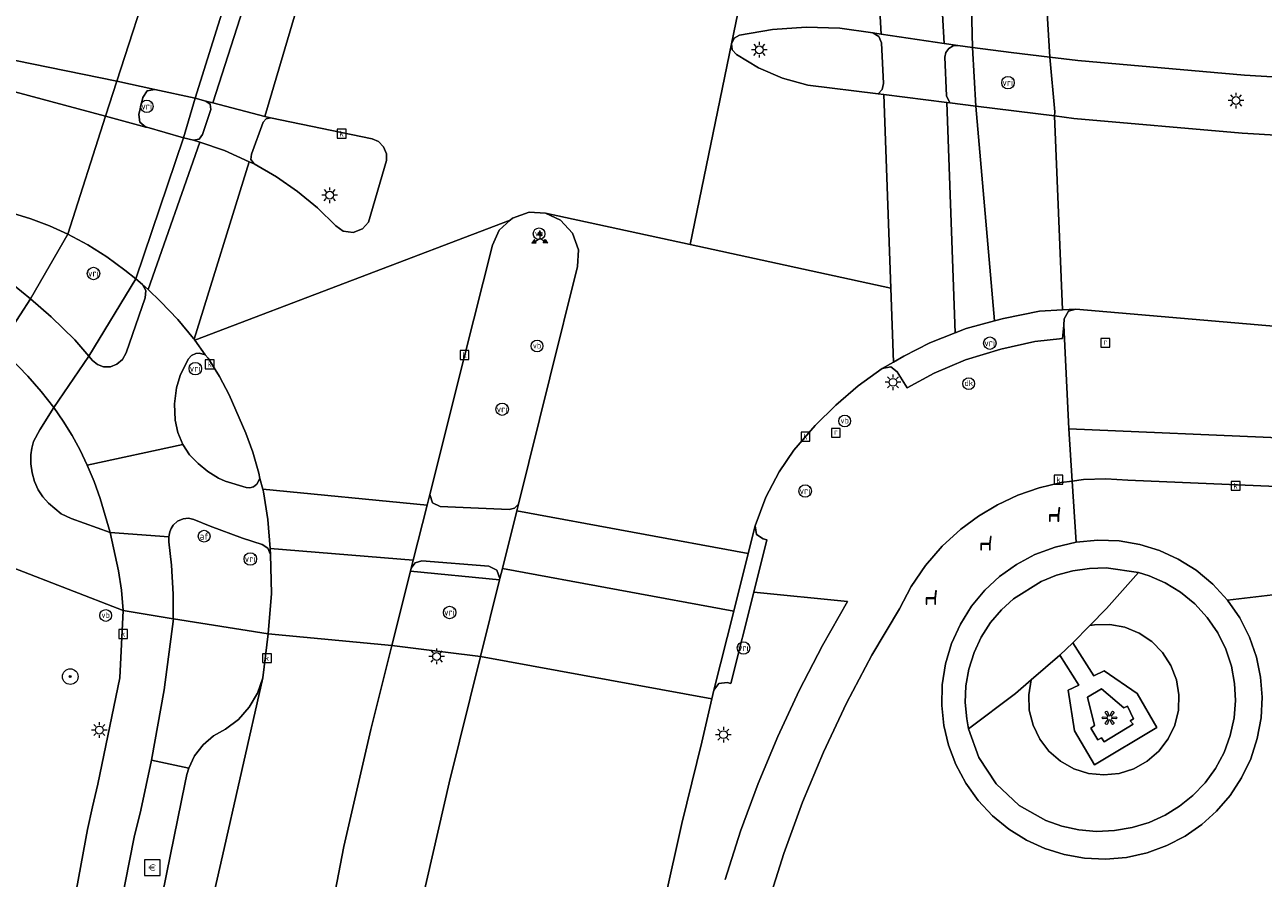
# Model space of a CAD drawing. Header units: metres. Extents: x 196496 to 197479, y 355139 to 356324.
# Tile 57 of 144: x 197029 to 197092, y 355681 to 355725. Entities that reach past the tile are written whole.
import ezdxf
from ezdxf.enums import TextEntityAlignment as Align

# ---------------------------------------------------------------- set-up
doc = ezdxf.new("R2010")
doc.units = ezdxf.units.M
doc.layers.get('0').update_dxf_attribs({"color": 252, "lineweight": 18})
for name, color, linetype, lineweight in [('B-WE-GR-BEPLANTING_CULTUUR_HEESTERS-GV', 252, 'Continuous', 18), ('B-WE-GR-BOOM-S', 252, 'Continuous', 18), ('B-WE-IE-KUNSTOBJECT-S', 252, 'Continuous', 18), ('B-WE-IE-MEUBILAIR_WEGMEUBILAIR-S', 252, 'Continuous', 18), ('B-WE-IE-MEUBILAIR_WEGMEUBILAIR_PAAL-S', 252, 'Continuous', 18), ('B-WE-IE-MEUBILAIR_WEGMEUBILAIR_VERKEERSBORD-S', 252, 'Continuous', 18), ('B-WE-IE-TERREINAFSCHEIDING_KUNSTMATIG_MUUR-GV', 252, 'Continuous', 18), ('B-WE-KL-ET_LS_OV_LICHTMAST-S', 252, 'Continuous', 18), ('B-WE-OG-TERREIN_CULTUURSCHEIDING-GV', 252, 'Continuous', 18), ('B-WE-RI-GWA_KOLK-S', 252, 'Continuous', 18), ('B-WE-RI-GWA_RIOOLPUT-S', 252, 'Continuous', 18), ('B-WE-VH-VERHARDING_ASFALT-GV', 252, 'Continuous', 18), ('B-WE-VH-VERHARDING_BETONSTRAATSTEEN-GV', 252, 'Continuous', 18), ('B-WE-VH-VERHARDING_OPEN-GV', 252, 'Continuous', 18), ('B-WE-VH-VERHARDING_STRAATBAKSTEEN-GV', 252, 'Continuous', 18), ('B-WE-VH-VERHARDING_TEGEL-GV', 252, 'Continuous', 18), ('B-WE-VW-AFSLUITPAAL-S', 252, 'Continuous', 18), ('B-WE-VW-VRI-S', 252, 'Continuous', 18)]:
    doc.layers.add(name, color=color, linetype=linetype, lineweight=lineweight)
doc.styles.add('NLCS-ISO', font='NLCS-ISO.ttf')

# ---------------------------------------------------------------- blocks, each defined once
blk = doc.blocks.new('SIE-WEG_VERKEERSBORD_WEGWIJZER-SO')
at = {"linetype": 'ByBlock', "lineweight": 18}
h = blk.add_hatch(color=0, dxfattribs=at)
h.dxf.hatch_style = 1
h.paths.add_polyline_path([(0.5, 1), (0, 2), (-0.5, 1)])
h = blk.add_hatch(color=0, dxfattribs=at)
h.dxf.hatch_style = 1
h.paths.add_polyline_path([(-1.38, -0.22), (-2, -1.15), (-0.88, -1.09)])
h = blk.add_hatch(color=0, dxfattribs=at)
h.dxf.hatch_style = 1
h.paths.add_polyline_path([(1.38, -0.22), (2, -1.15), (0.88, -1.09)])
at = {"color": 0, "linetype": 'ByBlock', "lineweight": 18}
for points in [[(-1.13, -0.65), (0, 0)], [(0, 1), (0, 0)], [(1.13, -0.65), (0, 0)]]:
    blk.add_lwpolyline(points, dxfattribs=at)
for points in [[(0.5, 1), (0, 2), (-0.5, 1)], [(-1.38, -0.22), (-2, -1.15), (-0.88, -1.09)], [(1.38, -0.22), (2, -1.15), (0.88, -1.09)]]:
    blk.add_lwpolyline(points, close=True, dxfattribs=at)
blk = doc.blocks.new('SIE-WEG_PAAL_VERKEERSBORD-SO')
at = {"color": 0, "linetype": 'ByBlock', "lineweight": 18}
blk.add_circle((0, 0), 1.5, dxfattribs=at)
at = {"color": 0, "linetype": 'ByBlock', "lineweight": 18, "style": 'NLCS-ISO'}
blk.add_text('vb', height=1.5, dxfattribs=at).set_placement((0, 0.13), align=Align.MIDDLE_CENTER)
blk = doc.blocks.new('SKL-VRI_PAAL-SO')
at = {"lineweight": 18}
blk.add_circle((0, 0), 1.59, dxfattribs=at)
at = {"lineweight": 18, "style": 'NLCS-ISO'}
blk.add_text('vri', height=1.8, dxfattribs=at).set_placement((-0.06, 0.08), align=Align.MIDDLE_CENTER)
blk = doc.blocks.new('SKL-ET_OV_LICHTMAST-SO')
at = {"color": 0, "linetype": 'ByBlock', "lineweight": 18}
for points in [[(-1.25, 0), (-2, 0)], [(-1.41, 1.41), (-0.88, 0.88)], [(0, 2), (0, 1.25)], [(0.88, 0.88), (1.41, 1.41)], [(2, 0), (1.25, 0)], [(-1.41, -1.41), (-0.88, -0.88)], [(0, -1.25), (0, -2)], [(0.88, -0.88), (1.41, -1.41)]]:
    blk.add_lwpolyline(points, dxfattribs=at)
blk.add_circle((0, 0), 1, dxfattribs=at)
blk = doc.blocks.new('SIE-WEG_PAAL_DRUKKNOPPAAL-SO')
at = {"color": 0, "linetype": 'ByBlock', "lineweight": 18}
blk.add_circle((0, 0), 1.5, dxfattribs=at)
at = {"color": 0, "linetype": 'ByBlock', "lineweight": 18, "style": 'NLCS-ISO'}
blk.add_text('dk', height=1.5, dxfattribs=at).set_placement((0, 0.15), align=Align.MIDDLE_CENTER)
blk = doc.blocks.new('SVW-AFSLUITPAAL-SO')
at = {"lineweight": 18}
blk.add_circle((0, 0), 1.5, dxfattribs=at)
at = {"lineweight": 18, "style": 'NLCS-ISO'}
blk.add_text('af', height=1.8, dxfattribs=at).set_placement((0, 0), align=Align.MIDDLE_CENTER)
blk = doc.blocks.new('SRI-PUT_INSPECTIEPUT_RIOOLPUT-SO')
at = {"color": 0, "linetype": 'ByBlock', "lineweight": 18}
blk.add_lwpolyline([(-1.12, -1.12), (1.12, -1.12), (1.12, 1.12), (-1.12, 1.12)], close=True, dxfattribs=at)
at = {"color": 0, "linetype": 'ByBlock', "lineweight": 18, "style": 'NLCS-ISO'}
blk.add_text('r', height=1.5, dxfattribs=at).set_placement((0, 0.28), align=Align.MIDDLE_CENTER)
blk = doc.blocks.new('SRI-KOLK-SO')
at = {"color": 0, "linetype": 'ByBlock', "lineweight": 18}
blk.add_lwpolyline([(-1.125, -1.125), (1.125, -1.125), (1.125, 1.125), (-1.125, 1.125)], close=True, dxfattribs=at)
at = {"color": 0, "linetype": 'ByBlock', "lineweight": 18, "style": 'NLCS-ISO'}
blk.add_text('k', height=1.5, dxfattribs=at).set_placement((0, 0), align=Align.MIDDLE_CENTER)
blk = doc.blocks.new('SIE-WEG_BETAALAUTOMAAT-SO')
at = {"color": 0, "linetype": 'ByBlock', "lineweight": 18}
blk.add_lwpolyline([(-2, -2), (2, -2), (2, 2), (-2, 2)], close=True, dxfattribs=at)
at = {"color": 0, "linetype": 'ByBlock', "lineweight": 18, "style": 'NLCS-ISO'}
blk.add_text('€', height=1.5, dxfattribs=at).set_placement((0, 0), align=Align.MIDDLE_CENTER)
blk = doc.blocks.new('SIE-WEG_ZITBANK-SO')
at = {"color": 0, "linetype": 'ByBlock', "lineweight": 18}
blk.add_lwpolyline([(-0.91, -1.63), (-0.91, -0.2), (1.09, -0.2), (1.09, -1.63), (1.29, -1.63), (1.29, -0.21), (1.54, 1.78), (1.33, 1.78), (1.11, 0), (-1.11, 0), (-1.11, -1.63)], close=True, dxfattribs=at)
blk = doc.blocks.new('SIE-KUNSTOBJECT-SO')
at = {"color": 0, "linetype": 'ByBlock', "lineweight": 18, "flags": 128}
blk.add_lwpolyline([(0.27, -0.73, 0.700208), (-0.27, -0.73), (-0.56, -1.53, -1), (-1.05, -1.25), (-0.5, -0.6, 0.700208), (-0.77, -0.13), (-1.6, -0.28, -1), (-1.6, 0.28), (-0.77, 0.13, 0.700208), (-0.5, 0.6), (-1.05, 1.25, -1), (-0.56, 1.53), (-0.27, 0.73, 0.700208), (0.27, 0.73), (0.56, 1.53, -1), (1.05, 1.25), (0.5, 0.6, 0.700208), (0.77, 0.13), (1.6, 0.28, -1), (1.6, -0.28), (0.77, -0.13, 0.700208), (0.5, -0.6), (1.05, -1.25, -1), (0.56, -1.53)], format="xyb", close=True, dxfattribs=at)
blk = doc.blocks.new('SGR-BOOM_01-SO')
at = {"linetype": 'ByBlock', "lineweight": 18}
h = blk.add_hatch(color=0, dxfattribs=at)
h.dxf.hatch_style = 1
edge = h.paths.add_edge_path()
edge.add_arc((0, 0), 0.25, 0, 360)
at = {"color": 0, "linetype": 'ByBlock', "lineweight": 18}
for radius in [2, 0.25]:
    blk.add_circle((0, 0), radius, dxfattribs=at)

msp = doc.modelspace()

# ---------------------------------------------------------------- linework, layer by layer
at = {"layer": 'B-WE-GR-BEPLANTING_CULTUUR_HEESTERS-GV', "flags": 128}
for points in [[(197030.493, 355705.089), (197029.77, 355703.961), (197029.462, 355703.35), (197029.365, 355703.021), (197029.318, 355702.681), (197029.32, 355702.219), (197029.385, 355701.761), (197029.513, 355701.316), (197029.7, 355700.893), (197029.929, 355700.532), (197030.212, 355700.211), (197030.866, 355699.664), (197031.378, 355699.425), (197033.363, 355698.715), (197032.857, 355700.458), (197032.55, 355701.313), (197032.197, 355702.149), (197031.827, 355702.915), (197031.42, 355703.662), (197030.975, 355704.388)], [(197028.897, 355653.795), (197029.198, 355661.287), (197029.851, 355668.765), (197030.855, 355676.204), (197032.205, 355683.579), (197032.456, 355684.731), (197032.732, 355685.882), (197033.851, 355691.311), (197034.031, 355694.736), (197028.415, 355696.909), (197027.45, 355697.121), (197027.388, 355697.124), (197026.75, 355697.088), (197026.119, 355696.923), (197025.535, 355696.635), (197025.029, 355696.244), (197014.895, 355686.064), (197016.008, 355682.484), (197024.869, 355653.842)], [(197077.15, 355688.709), (197077.677, 355687.24), (197078.557, 355685.898), (197079.73, 355684.803), (197081.088, 355684.034), (197081.909, 355683.746), (197082.78, 355683.557), (197083.682, 355683.478), (197084.595, 355683.516), (197085.495, 355683.671), (197086.361, 355683.937), (197087.172, 355684.305), (197087.914, 355684.76), (197088.594, 355685.306), (197089.212, 355685.953), (197089.748, 355686.692), (197090.181, 355687.505), (197090.499, 355688.37), (197090.693, 355689.262), (197090.764, 355690.155), (197090.718, 355691.025), (197090.557, 355691.9), (197090.27, 355692.77), (197089.856, 355693.609), (197089.322, 355694.388), (197088.683, 355695.083), (197087.96, 355695.675), (197087.176, 355696.151), (197086.36, 355696.505), (197086.089, 355696.595), (197085.815, 355696.674), (197084.193, 355694.84), (197083.334, 355693.968), (197083.565, 355694.005), (197084.348, 355694.024), (197085.118, 355693.884), (197085.844, 355693.59), (197086.495, 355693.156), (197087.045, 355692.599), (197087.47, 355691.941), (197087.753, 355691.211), (197087.882, 355690.439), (197087.852, 355689.657), (197087.664, 355688.897), (197087.325, 355688.191), (197086.851, 355687.568), (197086.26, 355687.055), (197085.577, 355686.672), (197084.831, 355686.435), (197084.052, 355686.355), (197083.274, 355686.434), (197082.527, 355686.67), (197081.844, 355687.052), (197081.252, 355687.564), (197080.777, 355688.186), (197080.437, 355688.892), (197080.248, 355689.652), (197080.217, 355690.434), (197080.345, 355691.206), (197079.536, 355690.507)], [(197041.147, 355691.311), (197041.423, 355693.558), (197036.598, 355694.318), (197036.119, 355690.697), (197035.466, 355687.104), (197037.372, 355686.706), (197037.671, 355687.333), (197038.103, 355687.897), (197038.644, 355688.357), (197039.255, 355688.687), (197039.908, 355689.184), (197040.462, 355689.811), (197040.882, 355690.534)], [(197083.334, 355693.968), (197082.474, 355693.096), (197083.532, 355691.406), (197084.07, 355691.664), (197085.746, 355690.504), (197086.759, 355688.769), (197083.567, 355686.869), (197082.552, 355688.6), (197082.233, 355690.679), (197082.766, 355690.938), (197081.797, 355692.459), (197080.345, 355691.206), (197080.217, 355690.434), (197080.248, 355689.652), (197080.437, 355688.892), (197080.777, 355688.186), (197081.252, 355687.564), (197081.844, 355687.052), (197082.527, 355686.67), (197083.274, 355686.434), (197084.052, 355686.355), (197084.831, 355686.435), (197085.577, 355686.672), (197086.26, 355687.055), (197086.851, 355687.568), (197087.325, 355688.191), (197087.664, 355688.897), (197087.852, 355689.657), (197087.882, 355690.439), (197087.753, 355691.211), (197087.47, 355691.941), (197087.045, 355692.599), (197086.495, 355693.156), (197085.844, 355693.59), (197085.118, 355693.884), (197084.348, 355694.024), (197083.565, 355694.005)]]:
    msp.add_lwpolyline(points, close=True, dxfattribs=at)
at = {"layer": 'B-WE-IE-TERREINAFSCHEIDING_KUNSTMATIG_MUUR-GV', "flags": 128}
msp.add_lwpolyline([(197083.386, 355688.749), (197083.739, 355688.141), (197083.938, 355688.25), (197084.058, 355688.046), (197085.548, 355688.943), (197085.399, 355689.124), (197085.564, 355689.215), (197085.25, 355689.866), (197085.061, 355689.776), (197083.935, 355690.753), (197083.22, 355690.319), (197083.575, 355688.88)], close=True, dxfattribs=at)
at = {"layer": 'B-WE-OG-TERREIN_CULTUURSCHEIDING-GV', "flags": 128}
for points in [[(197115.879, 355720.874), (197099.734, 355721.519), (197091.223, 355722.038), (197082.729, 355722.785), (197081.299, 355722.947), (197081.555, 355720.17), (197081.525, 355719.961), (197082.522, 355719.836), (197091.106, 355719.073), (197099.709, 355718.575), (197115.887, 355717.877), (197161.439, 355716.051), (197162.654, 355719.09), (197155.96, 355719.358), (197154.922, 355719.296)], [(197054.189, 355700.162), (197055.792, 355706.609), (197057.205, 355712.289), (197057.251, 355713.126), (197056.951, 355713.982), (197056.336, 355714.648), (197055.575, 355715), (197054.739, 355715.047), (197053.882, 355714.748), (197053.774, 355714.648), (197053.215, 355714.134), (197052.862, 355713.374), (197051.439, 355707.711), (197049.668, 355700.663), (197049.801, 355700.236), (197050.203, 355700.041), (197053.717, 355699.89), (197053.993, 355699.957)]]:
    msp.add_lwpolyline(points, close=True, dxfattribs=at)
msp.add_lwpolyline([(197049.26, 355679.879), (197050.655, 355685.949), (197052.259, 355692.399), (197048.813, 355692.829), (197047.733, 355692.964), (197046.657, 355688.681), (197045.28, 355682.716), (197044.135, 355676.703)], dxfattribs=at)
at = {"layer": 'B-WE-VH-VERHARDING_ASFALT-GV', "flags": 128}
for points in [[(197042.996, 355725.796), (197041.257, 355719.931), (197041.548, 355719.855), (197046.725, 355718.785), (197047.046, 355718.648), (197047.312, 355718.38), (197047.453, 355718.031), (197047.452, 355717.681), (197046.54, 355714.542), (197046.241, 355714.197), (197045.759, 355714.011), (197045.248, 355714.087), (197044.88, 355714.358), (197043.942, 355715.272), (197042.927, 355716.107), (197041.846, 355716.855), (197040.711, 355717.508), (197040.456, 355717.624), (197037.653, 355708.571), (197037.685, 355708.525), (197053.774, 355714.648), (197053.882, 355714.748), (197054.739, 355715.047), (197055.575, 355715), (197062.948, 355713.396), (197065.054, 355723.636), (197066.682, 355731.551)], [(196999.987, 355724.882), (197000.412, 355724.371), (197001.179, 355723.494), (197002.051, 355722.815), (197002.994, 355722.24), (197003.832, 355721.857), (197004.708, 355721.568), (197024.064, 355716.238), (197025.719, 355715.817), (197029.312, 355714.712), (197030.278, 355714.362), (197031.212, 355713.934), (197033.129, 355719.953), (197020.368, 355723.357), (197020.112, 355723.65), (197020.117, 355724.039), (197020.38, 355724.326), (197020.768, 355724.363), (197033.706, 355721.737), (197035.561, 355727.46)], [(197099.709, 355718.575), (197091.106, 355719.073), (197082.522, 355719.836), (197081.525, 355719.961), (197081.936, 355710.066), (197082.626, 355710.106), (197098.838, 355708.717)], [(197044.135, 355676.703), (197045.28, 355682.716), (197046.657, 355688.681), (197047.733, 355692.964), (197041.423, 355693.558), (197041.147, 355691.311), (197039.003, 355681.866), (197038.48, 355679.564)], [(197061.649, 355679.981), (197062.524, 355683.876), (197063.547, 355688.034), (197064.057, 355690.23), (197052.259, 355692.399), (197050.655, 355685.949), (197049.26, 355679.879)]]:
    msp.add_lwpolyline(points, dxfattribs=at)
for points in [[(197065.054, 355723.636), (197065.195, 355723.922), (197065.473, 355724.077), (197067.154, 355724.373), (197068.866, 355724.493), (197070.582, 355724.432), (197072.272, 355724.193), (197072.686, 355724.13), (197072.333, 355730.428), (197071.63, 355730.533), (197069.156, 355731.042), (197066.682, 355731.551)], [(197072.333, 355730.428), (197072.686, 355724.13), (197075.902, 355723.653), (197075.542, 355729.948)], [(197077.354, 355723.447), (197077.189, 355729.702), (197075.766, 355729.915), (197075.542, 355729.948), (197075.902, 355723.653), (197076.604, 355723.551)], [(197077.189, 355729.702), (197077.354, 355723.447), (197079.325, 355723.188), (197081.299, 355722.947), (197080.924, 355729.143)], [(197080.924, 355729.143), (197081.299, 355722.947), (197082.729, 355722.785), (197091.223, 355722.038), (197099.734, 355721.519), (197115.879, 355720.874), (197154.922, 355719.296), (197155.96, 355719.358), (197162.654, 355719.09), (197165.259, 355718.986), (197167.612, 355725.252), (197167.35, 355725.227), (197163.191, 355725.05), (197141.102, 355725.826), (197093.11, 355727.908), (197082.693, 355728.879)], [(197037.478, 355727.058), (197035.561, 355727.46), (197033.706, 355721.737), (197035.644, 355721.312), (197037.695, 355720.863), (197039.496, 355726.627), (197037.524, 355727.048)], [(197038.244, 355720.719), (197038.608, 355720.624), (197040.462, 355726.398), (197040.032, 355726.5), (197039.496, 355726.627), (197037.695, 355720.863)], [(197042.996, 355725.796), (197040.462, 355726.398), (197038.608, 355720.624), (197041.257, 355719.931)], [(197000.412, 355724.371), (196999.489, 355721.435), (197021.643, 355714.744), (197023.263, 355714.183), (197024.836, 355713.504), (197026.152, 355712.818), (197027.419, 355712.045), (197028.376, 355711.375), (197029.298, 355710.637), (197031.212, 355713.934), (197030.278, 355714.362), (197029.312, 355714.712), (197025.719, 355715.817), (197024.064, 355716.238), (197004.708, 355721.568), (197003.832, 355721.857), (197002.994, 355722.24), (197002.051, 355722.815), (197001.179, 355723.494)], [(197072.541, 355721.084), (197068.943, 355721.534), (197067.661, 355721.881), (197066.441, 355722.405), (197065.317, 355723.088), (197065.1, 355723.321), (197065.054, 355723.636), (197062.948, 355713.396), (197073.18, 355711.169), (197072.832, 355721.048)], [(197033.706, 355721.737), (197033.129, 355719.953), (197035.19, 355719.39), (197034.885, 355719.636), (197034.828, 355720.024), (197035.031, 355720.903), (197035.254, 355721.232), (197035.644, 355721.312)], [(197072.832, 355721.048), (197073.18, 355711.169), (197073.313, 355707.407), (197073.84, 355707.714), (197075.174, 355708.391), (197076.459, 355708.892), (197076.044, 355720.646)], [(197076.044, 355720.646), (197076.459, 355708.892), (197077.032, 355709.115), (197078.466, 355709.51), (197077.523, 355720.461), (197076.199, 355720.627)], [(197078.466, 355709.51), (197078.925, 355709.636), (197080.76, 355709.998), (197081.936, 355710.066), (197081.525, 355719.961), (197077.523, 355720.461)], [(197037.112, 355718.85), (197035.228, 355719.38), (197035.19, 355719.39), (197033.129, 355719.953), (197031.212, 355713.934), (197032.218, 355713.383), (197033.189, 355712.771), (197034.119, 355712.1), (197034.666, 355711.651)], [(197037.112, 355718.85), (197034.666, 355711.651), (197035.006, 355711.372), (197035.296, 355711.102), (197037.934, 355718.615), (197037.611, 355718.722)], [(197040.456, 355717.624), (197039.193, 355718.196), (197037.934, 355718.615), (197035.296, 355711.102), (197035.938, 355710.505), (197036.814, 355709.582), (197037.623, 355708.614), (197037.653, 355708.571)], [(197055.792, 355706.609), (197054.189, 355700.162), (197054.104, 355699.819), (197065.911, 355697.648), (197066.265, 355699.059), (197066.815, 355700.522), (197067.492, 355701.806), (197068.244, 355702.913), (197069.329, 355704.175), (197070.385, 355705.211), (197071.512, 355706.198), (197072.751, 355707.08), (197073.313, 355707.407), (197073.18, 355711.169), (197062.948, 355713.396), (197055.575, 355715), (197056.336, 355714.648), (197056.951, 355713.982), (197057.251, 355713.126), (197057.205, 355712.289)], [(197049.668, 355700.663), (197051.439, 355707.711), (197052.862, 355713.374), (197053.215, 355714.134), (197053.774, 355714.648), (197037.685, 355708.525), (197038.208, 355707.775), (197038.36, 355707.604), (197038.943, 355706.674), (197039.434, 355705.732), (197040.291, 355703.788), (197040.635, 355702.819), (197040.94, 355701.736), (197040.993, 355701.47), (197041.148, 355700.933), (197049.528, 355700.107)], [(197040.993, 355701.47), (197040.94, 355701.736), (197040.635, 355702.819), (197040.291, 355703.788), (197039.434, 355705.732), (197038.943, 355706.674), (197038.36, 355707.604), (197038.208, 355707.775), (197037.928, 355707.858), (197037.738, 355707.848), (197037.507, 355707.74), (197037.337, 355707.55), (197036.94, 355706.727), (197036.755, 355706.093), (197036.652, 355705.276), (197036.684, 355704.454), (197036.818, 355703.813), (197037.065, 355703.206), (197037.416, 355702.685), (197037.847, 355702.229), (197038.343, 355701.824), (197038.888, 355701.487), (197039.236, 355701.33), (197040.299, 355701.017), (197040.49, 355700.998), (197040.674, 355701.05), (197040.845, 355701.185)], [(197048.824, 355697.305), (197049.528, 355700.107), (197041.148, 355700.933), (197041.191, 355700.785), (197041.4, 355699.386), (197041.524, 355697.908)], [(197054.104, 355699.819), (197053.372, 355696.877), (197065.173, 355694.708), (197065.911, 355697.648)], [(197047.733, 355692.964), (197048.685, 355696.751), (197048.723, 355696.904), (197048.824, 355697.305), (197041.524, 355697.908), (197041.549, 355697.605), (197041.597, 355695.601), (197041.423, 355693.558)], [(197053.247, 355696.374), (197053.231, 355696.31), (197052.259, 355692.399), (197064.057, 355690.23), (197064.162, 355690.682), (197065.173, 355694.708), (197053.372, 355696.877)]]:
    msp.add_lwpolyline(points, close=True, dxfattribs=at)
at = {"layer": 'B-WE-VH-VERHARDING_BETONSTRAATSTEEN-GV', "flags": 128}
for points in [[(197037.112, 355718.85), (197037.695, 355720.863), (197035.644, 355721.312), (197035.254, 355721.232), (197035.031, 355720.903), (197034.828, 355720.024), (197034.885, 355719.636), (197035.19, 355719.39), (197035.228, 355719.38)], [(197037.611, 355718.722), (197037.898, 355718.777), (197038.073, 355719.01), (197038.502, 355720.292), (197038.459, 355720.557), (197038.244, 355720.719), (197037.695, 355720.863), (197037.112, 355718.85)], [(197041.548, 355719.855), (197041.317, 355719.816), (197041.169, 355719.635), (197040.575, 355718.009), (197040.543, 355717.731), (197040.711, 355717.508), (197041.846, 355716.855), (197042.927, 355716.107), (197043.942, 355715.272), (197044.88, 355714.358), (197045.248, 355714.087), (197045.759, 355714.011), (197046.241, 355714.197), (197046.54, 355714.542), (197047.452, 355717.681), (197047.453, 355718.031), (197047.312, 355718.38), (197047.046, 355718.648), (197046.725, 355718.785)], [(197029.298, 355710.637), (197027.707, 355708.178), (197029.164, 355706.691), (197029.854, 355705.911), (197030.493, 355705.089), (197032.283, 355707.703), (197031.559, 355708.541), (197030.363, 355709.722)], [(197076.459, 355708.892), (197075.174, 355708.391), (197073.84, 355707.714), (197073.313, 355707.407), (197072.751, 355707.08), (197073.189, 355707.162), (197073.513, 355706.904), (197074.019, 355706.087), (197075.392, 355706.851), (197076.995, 355707.529), (197078.797, 355708.069), (197080.534, 355708.457), (197081.934, 355708.609), (197082.001, 355709.292), (197082.032, 355709.608), (197082.246, 355709.997), (197082.626, 355710.106), (197081.936, 355710.066), (197080.76, 355709.998), (197078.925, 355709.636), (197078.466, 355709.51), (197077.032, 355709.115)], [(197151.651, 355697.893), (197151.811, 355700.449), (197148.6, 355701.088), (197145.394, 355701.385), (197104.472, 355703.051), (197082.268, 355704.002), (197082.437, 355701.344), (197083.016, 355701.421), (197084.152, 355701.459), (197085.269, 355701.386), (197104.04, 355700.582), (197145.256, 355698.904), (197148.24, 355698.626), (197151.228, 355698.026)], [(197034.031, 355694.736), (197036.578, 355694.321), (197036.578, 355695.572), (197036.498, 355697.051), (197036.355, 355698.235), (197036.354, 355698.495), (197033.363, 355698.715), (197033.794, 355696.762), (197033.943, 355695.783)], [(197064.162, 355690.682), (197064.41, 355691.019), (197064.829, 355691.064), (197065.026, 355691.021), (197066.19, 355695.668), (197066.862, 355698.352), (197066.674, 355698.398), (197066.335, 355698.621), (197066.265, 355699.059), (197065.911, 355697.648), (197065.173, 355694.708)], [(197082.636, 355698.225), (197081.56, 355697.976), (197080.536, 355697.589), (197079.589, 355697.081), (197078.736, 355696.472), (197077.981, 355695.772), (197077.305, 355694.958), (197076.734, 355694.046), (197076.285, 355693.057), (197075.974, 355692.016), (197075.807, 355690.953), (197075.783, 355689.896), (197075.893, 355688.872), (197076.131, 355687.871), (197076.504, 355686.884), (197077.009, 355685.937), (197077.639, 355685.057), (197078.379, 355684.267), (197079.209, 355683.587), (197080.105, 355683.029), (197081.04, 355682.6), (197082.02, 355682.292), (197083.056, 355682.107), (197084.127, 355682.057), (197085.204, 355682.149), (197086.259, 355682.383), (197087.266, 355682.751), (197088.199, 355683.238), (197089.042, 355683.825), (197089.804, 355684.513), (197090.489, 355685.313), (197091.074, 355686.209), (197091.541, 355687.184), (197091.874, 355688.212), (197092.068, 355689.265), (197092.123, 355690.316), (197092.045, 355691.34), (197091.833, 355692.367), (197091.479, 355693.385), (197090.983, 355694.364), (197090.353, 355695.275), (197089.604, 355696.091), (197088.759, 355696.792), (197087.845, 355697.362), (197086.89, 355697.796), (197085.888, 355698.104), (197084.829, 355698.286), (197083.735, 355698.329)], [(197077.15, 355688.709), (197077.053, 355689.216), (197076.98, 355690.046), (197077.014, 355690.9), (197077.163, 355691.757), (197077.427, 355692.595), (197077.8, 355693.389), (197078.271, 355694.121), (197078.824, 355694.773), (197079.44, 355695.334), (197080.849, 355696.217), (197081.639, 355696.538), (197082.468, 355696.764), (197083.317, 355696.89), (197084.17, 355696.915), (197085.815, 355696.674), (197086.089, 355696.595), (197086.36, 355696.505), (197087.176, 355696.151), (197087.96, 355695.675), (197088.683, 355695.083), (197089.322, 355694.388), (197089.856, 355693.609), (197090.27, 355692.77), (197090.557, 355691.9), (197090.718, 355691.025), (197090.764, 355690.155), (197090.693, 355689.262), (197090.499, 355688.37), (197090.181, 355687.505), (197089.748, 355686.692), (197089.212, 355685.953), (197088.594, 355685.306), (197087.914, 355684.76), (197087.172, 355684.305), (197086.361, 355683.937), (197085.495, 355683.671), (197084.595, 355683.516), (197083.682, 355683.478), (197082.78, 355683.557), (197081.909, 355683.746), (197081.088, 355684.034), (197079.73, 355684.803), (197078.557, 355685.898), (197077.677, 355687.24)], [(197085.815, 355696.674), (197084.17, 355696.915), (197083.317, 355696.89), (197082.468, 355696.764), (197081.639, 355696.538), (197080.849, 355696.217), (197079.44, 355695.334), (197078.824, 355694.773), (197078.271, 355694.121), (197077.8, 355693.389), (197077.427, 355692.595), (197077.163, 355691.757), (197077.014, 355690.9), (197076.98, 355690.046), (197077.053, 355689.216), (197077.15, 355688.709), (197079.536, 355690.507), (197080.345, 355691.206), (197081.797, 355692.459), (197082.474, 355693.096), (197083.334, 355693.968), (197084.193, 355694.84)]]:
    msp.add_lwpolyline(points, close=True, dxfattribs=at)
for points in [[(197098.838, 355708.717), (197082.626, 355710.106), (197082.246, 355709.997), (197082.032, 355709.608), (197082.001, 355709.292), (197082.268, 355704.002), (197104.472, 355703.051)], [(197066.901, 355679.716), (197067.729, 355682.357), (197068.679, 355684.96), (197069.747, 355687.517), (197070.93, 355690.019), (197072.223, 355692.46), (197073.622, 355694.831), (197074.219, 355695.972), (197074.949, 355697.043), (197075.798, 355698.023), (197076.748, 355698.893), (197077.649, 355699.557), (197078.626, 355700.137), (197079.667, 355700.622), (197080.756, 355701.001), (197081.879, 355701.269), (197082.437, 355701.344), (197082.268, 355704.002), (197082.001, 355709.292), (197081.934, 355708.609), (197080.534, 355708.457), (197078.797, 355708.069), (197076.995, 355707.529), (197075.392, 355706.851), (197074.019, 355706.087), (197073.513, 355706.904), (197073.189, 355707.162), (197072.751, 355707.08), (197071.512, 355706.198), (197070.385, 355705.211), (197069.329, 355704.175), (197068.244, 355702.913), (197067.492, 355701.806), (197066.815, 355700.522), (197066.265, 355699.059), (197066.335, 355698.621), (197066.674, 355698.398), (197066.862, 355698.352), (197066.19, 355695.668), (197070.974, 355695.203), (197069.698, 355692.963), (197068.511, 355690.666), (197067.418, 355688.319), (197066.422, 355685.927), (197065.525, 355683.496), (197064.73, 355681.032)], [(197096.433, 355695.986), (197090.353, 355695.275), (197090.983, 355694.364), (197091.479, 355693.385), (197091.833, 355692.367), (197092.045, 355691.34), (197092.123, 355690.316), (197092.068, 355689.265), (197091.874, 355688.212), (197091.541, 355687.184), (197091.074, 355686.209), (197090.489, 355685.313), (197089.804, 355684.513), (197089.042, 355683.825), (197088.199, 355683.238), (197087.266, 355682.751), (197086.259, 355682.383), (197085.204, 355682.149), (197084.127, 355682.057), (197083.056, 355682.107), (197082.02, 355682.292), (197081.04, 355682.6), (197080.105, 355683.029), (197079.209, 355683.587), (197078.379, 355684.267), (197077.639, 355685.057), (197077.009, 355685.937), (197076.504, 355686.884), (197076.131, 355687.871), (197075.893, 355688.872), (197075.783, 355689.896), (197075.807, 355690.953), (197075.974, 355692.016), (197076.285, 355693.057), (197076.734, 355694.046), (197077.305, 355694.958), (197077.981, 355695.772), (197078.736, 355696.472), (197079.589, 355697.081), (197080.536, 355697.589), (197081.56, 355697.976), (197082.636, 355698.225), (197082.437, 355701.344), (197081.879, 355701.269), (197080.756, 355701.001), (197079.667, 355700.622), (197078.626, 355700.137), (197077.649, 355699.557), (197076.748, 355698.893), (197075.798, 355698.023), (197074.949, 355697.043), (197074.219, 355695.972), (197073.622, 355694.831), (197072.223, 355692.46), (197070.93, 355690.019), (197069.747, 355687.517), (197068.679, 355684.96), (197067.729, 355682.357), (197066.901, 355679.716)], [(197104.04, 355700.582), (197085.269, 355701.386), (197084.152, 355701.459), (197083.016, 355701.421), (197082.437, 355701.344), (197082.636, 355698.225), (197083.735, 355698.329), (197084.829, 355698.286), (197085.888, 355698.104), (197086.89, 355697.796), (197087.845, 355697.362), (197088.759, 355696.792), (197089.604, 355696.091), (197090.353, 355695.275), (197096.433, 355695.986)], [(197064.73, 355681.032), (197065.525, 355683.496), (197066.422, 355685.927), (197067.418, 355688.319), (197068.511, 355690.666), (197069.698, 355692.963), (197070.974, 355695.203), (197066.19, 355695.668), (197065.026, 355691.021), (197064.829, 355691.064), (197064.41, 355691.019), (197064.162, 355690.682), (197064.057, 355690.23), (197063.547, 355688.034), (197062.524, 355683.876), (197061.649, 355679.981)], [(197038.48, 355679.564), (197039.003, 355681.866), (197041.147, 355691.311), (197040.882, 355690.534), (197040.462, 355689.811), (197039.908, 355689.184), (197039.255, 355688.687), (197038.644, 355688.357), (197038.103, 355687.897), (197037.671, 355687.333), (197037.372, 355686.706), (197037.274, 355686.376), (197037.166, 355685.881), (197036.437, 355682.298), (197036.012, 355680.211)]]:
    msp.add_lwpolyline(points, dxfattribs=at)
at = {"layer": 'B-WE-VH-VERHARDING_OPEN-GV', "flags": 128}
for points in [[(197033.129, 355719.953), (197033.706, 355721.737), (197020.768, 355724.363), (197020.38, 355724.326), (197020.117, 355724.039), (197020.112, 355723.65), (197020.368, 355723.357)], [(197081.797, 355692.459), (197082.766, 355690.938), (197082.233, 355690.679), (197082.552, 355688.6), (197083.567, 355686.869), (197086.759, 355688.769), (197085.746, 355690.504), (197084.07, 355691.664), (197083.532, 355691.406), (197082.474, 355693.096)], [(197083.386, 355688.749), (197083.575, 355688.88), (197083.22, 355690.319), (197083.935, 355690.753), (197085.061, 355689.776), (197085.25, 355689.866), (197085.564, 355689.215), (197085.399, 355689.124), (197085.548, 355688.943), (197084.058, 355688.046), (197083.938, 355688.25), (197083.739, 355688.141)]]:
    msp.add_lwpolyline(points, close=True, dxfattribs=at)
at = {"layer": 'B-WE-VH-VERHARDING_STRAATBAKSTEEN-GV', "flags": 128}
for points in [[(197072.272, 355724.193), (197070.582, 355724.432), (197068.866, 355724.493), (197067.154, 355724.373), (197065.473, 355724.077), (197065.195, 355723.922), (197065.054, 355723.636), (197065.1, 355723.321), (197065.317, 355723.088), (197066.441, 355722.405), (197067.661, 355721.881), (197068.943, 355721.534), (197072.541, 355721.084), (197072.747, 355721.314), (197072.812, 355721.616), (197072.711, 355723.682), (197072.579, 355724.012)], [(197072.686, 355724.13), (197072.272, 355724.193), (197072.579, 355724.012), (197072.711, 355723.682), (197072.812, 355721.616), (197072.747, 355721.314), (197072.541, 355721.084), (197072.832, 355721.048), (197076.044, 355720.646), (197076.199, 355720.627), (197076.032, 355720.984), (197075.942, 355722.955), (197075.991, 355723.187), (197076.142, 355723.398), (197076.368, 355723.526), (197076.604, 355723.551), (197075.902, 355723.653)], [(197077.523, 355720.461), (197077.354, 355723.447), (197076.604, 355723.551), (197076.368, 355723.526), (197076.142, 355723.398), (197075.991, 355723.187), (197075.942, 355722.955), (197076.032, 355720.984), (197076.199, 355720.627)], [(197077.523, 355720.461), (197081.525, 355719.961), (197081.555, 355720.17), (197081.299, 355722.947), (197079.325, 355723.188), (197077.354, 355723.447)], [(197038.244, 355720.719), (197038.459, 355720.557), (197038.502, 355720.292), (197038.073, 355719.01), (197037.898, 355718.777), (197037.611, 355718.722), (197037.934, 355718.615), (197039.193, 355718.196), (197040.456, 355717.624), (197040.711, 355717.508), (197040.543, 355717.731), (197040.575, 355718.009), (197041.169, 355719.635), (197041.317, 355719.816), (197041.548, 355719.855), (197041.257, 355719.931), (197038.608, 355720.624)], [(197034.666, 355711.651), (197034.119, 355712.1), (197033.189, 355712.771), (197032.218, 355713.383), (197031.212, 355713.934), (197029.298, 355710.637), (197030.363, 355709.722), (197031.559, 355708.541), (197032.283, 355707.703)], [(197034.666, 355711.651), (197032.283, 355707.703), (197032.462, 355707.495), (197032.716, 355707.284), (197033.027, 355707.172), (197033.38, 355707.174), (197033.711, 355707.298), (197033.998, 355707.543), (197034.181, 355707.872), (197035.152, 355710.691), (197035.177, 355711.052), (197035.006, 355711.372)], [(197053.247, 355696.374), (197053.093, 355696.801), (197052.687, 355697.003), (197049.256, 355697.269), (197048.925, 355697.18), (197048.723, 355696.904), (197048.685, 355696.751), (197053.231, 355696.31)]]:
    msp.add_lwpolyline(points, close=True, dxfattribs=at)
at = {"layer": 'B-WE-VH-VERHARDING_TEGEL-GV', "flags": 128}
for points in [[(197027.707, 355708.178), (197029.298, 355710.637), (197028.376, 355711.375)], [(197028.415, 355696.909), (197034.031, 355694.736), (197033.943, 355695.783), (197033.794, 355696.762), (197033.363, 355698.715), (197031.378, 355699.425), (197030.866, 355699.664), (197030.212, 355700.211), (197029.929, 355700.532), (197029.7, 355700.893), (197029.513, 355701.316), (197029.385, 355701.761), (197029.32, 355702.219), (197029.318, 355702.681), (197029.365, 355703.021), (197029.462, 355703.35), (197029.77, 355703.961), (197030.493, 355705.089), (197029.854, 355705.911), (197029.164, 355706.691), (197027.707, 355708.178)], [(197033.679, 355678.52), (197034.591, 355683.192), (197034.928, 355684.555), (197035.466, 355687.104), (197036.119, 355690.697), (197036.598, 355694.318), (197036.578, 355694.321), (197034.031, 355694.736), (197033.851, 355691.311), (197032.732, 355685.882), (197032.456, 355684.731), (197032.205, 355683.579), (197030.855, 355676.204)]]:
    msp.add_lwpolyline(points, dxfattribs=at)
for points in [[(197038.208, 355707.775), (197037.685, 355708.525), (197037.653, 355708.571), (197037.623, 355708.614), (197036.814, 355709.582), (197035.938, 355710.505), (197035.296, 355711.102), (197035.006, 355711.372), (197035.177, 355711.052), (197035.152, 355710.691), (197034.181, 355707.872), (197033.998, 355707.543), (197033.711, 355707.298), (197033.38, 355707.174), (197033.027, 355707.172), (197032.716, 355707.284), (197032.462, 355707.495), (197032.283, 355707.703), (197030.493, 355705.089), (197030.975, 355704.388), (197031.42, 355703.662), (197031.827, 355702.915), (197032.197, 355702.149), (197037.065, 355703.206), (197036.818, 355703.813), (197036.684, 355704.454), (197036.652, 355705.276), (197036.755, 355706.093), (197036.94, 355706.727), (197037.337, 355707.55), (197037.507, 355707.74), (197037.738, 355707.848), (197037.928, 355707.858)], [(197041.549, 355697.605), (197041.524, 355697.908), (197041.4, 355699.386), (197041.191, 355700.785), (197041.148, 355700.933), (197040.993, 355701.47), (197040.845, 355701.185), (197040.674, 355701.05), (197040.49, 355700.998), (197040.299, 355701.017), (197039.236, 355701.33), (197038.888, 355701.487), (197038.343, 355701.824), (197037.847, 355702.229), (197037.416, 355702.685), (197037.065, 355703.206), (197032.197, 355702.149), (197032.55, 355701.313), (197032.857, 355700.458), (197033.363, 355698.715), (197036.354, 355698.495), (197036.406, 355698.75), (197036.475, 355698.929), (197036.581, 355699.089), (197036.808, 355699.292), (197037.084, 355699.421), (197037.361, 355699.444), (197037.632, 355699.379), (197038.474, 355699.033), (197040.115, 355698.43), (197041.126, 355698.107), (197041.409, 355697.917)], [(197054.189, 355700.162), (197053.993, 355699.957), (197053.717, 355699.89), (197050.203, 355700.041), (197049.801, 355700.236), (197049.668, 355700.663), (197049.528, 355700.107), (197048.824, 355697.305), (197048.723, 355696.904), (197048.925, 355697.18), (197049.256, 355697.269), (197052.687, 355697.003), (197053.093, 355696.801), (197053.247, 355696.374), (197053.372, 355696.877), (197054.104, 355699.819)], [(197036.354, 355698.495), (197036.355, 355698.235), (197036.498, 355697.051), (197036.578, 355695.572), (197036.578, 355694.321), (197036.598, 355694.318), (197041.423, 355693.558), (197041.597, 355695.601), (197041.549, 355697.605), (197041.409, 355697.917), (197041.126, 355698.107), (197040.115, 355698.43), (197038.474, 355699.033), (197037.632, 355699.379), (197037.361, 355699.444), (197037.084, 355699.421), (197036.808, 355699.292), (197036.581, 355699.089), (197036.475, 355698.929), (197036.406, 355698.75)], [(197053.231, 355696.31), (197048.685, 355696.751), (197047.733, 355692.964), (197048.813, 355692.829), (197052.259, 355692.399)], [(197035.035, 355674.507), (197035.215, 355675.56), (197036.012, 355680.211), (197036.437, 355682.298), (197037.166, 355685.881), (197037.274, 355686.376), (197037.372, 355686.706), (197035.466, 355687.104), (197034.928, 355684.555), (197034.591, 355683.192), (197033.679, 355678.52), (197032.913, 355673.814), (197032.295, 355669.082), (197031.826, 355664.33), (197031.507, 355659.566), (197031.338, 355654.796), (197031.32, 355650.029), (197031.45, 355645.297), (197033.17, 355645.33), (197033.155, 355652.651), (197033.461, 355659.964), (197034.089, 355667.256)]]:
    msp.add_lwpolyline(points, close=True, dxfattribs=at)

# ---------------------------------------------------------------- block references
at = {"layer": 'B-WE-GR-BOOM-S', "xscale": 0.2, "yscale": 0.2, "zscale": 0.2}
msp.add_blockref('SGR-BOOM_01-SO', (197031.33, 355691.37), dxfattribs=at)
at = {"layer": 'B-WE-IE-KUNSTOBJECT-S', "xscale": 0.2, "yscale": 0.2, "zscale": 0.2}
msp.add_blockref('SIE-KUNSTOBJECT-SO', (197084.341, 355689.268), dxfattribs=at)
at = {"layer": 'B-WE-IE-MEUBILAIR_WEGMEUBILAIR-S', "xscale": 0.2, "yscale": 0.2, "zscale": 0.2}
for name, p in [('SIE-WEG_PAAL_VERKEERSBORD-SO', (197055.244, 355713.95)), ('SIE-WEG_PAAL_VERKEERSBORD-SO', (197055.14, 355708.227)), ('SIE-WEG_PAAL_VERKEERSBORD-SO', (197070.833, 355704.402)), ('SIE-WEG_ZITBANK-SO', (197081.493, 355699.614)), ('SIE-WEG_ZITBANK-SO', (197077.998, 355698.163)), ('SIE-WEG_ZITBANK-SO', (197075.203, 355695.393)), ('SIE-WEG_PAAL_VERKEERSBORD-SO', (197033.139, 355694.488)), ('SIE-WEG_BETAALAUTOMAAT-SO', (197035.517, 355681.633))]:
    msp.add_blockref(name, p, dxfattribs=at)
at = {"layer": 'B-WE-IE-MEUBILAIR_WEGMEUBILAIR_PAAL-S', "xscale": 0.2, "yscale": 0.2, "zscale": 0.2}
msp.add_blockref('SIE-WEG_PAAL_DRUKKNOPPAAL-SO', (197077.158, 355706.308), dxfattribs=at)
at = {"layer": 'B-WE-IE-MEUBILAIR_WEGMEUBILAIR_VERKEERSBORD-S', "xscale": 0.2, "yscale": 0.2, "zscale": 0.2}
msp.add_blockref('SIE-WEG_VERKEERSBORD_WEGWIJZER-SO', (197055.278, 355713.704), dxfattribs=at)
at = {"layer": 'B-WE-KL-ET_LS_OV_LICHTMAST-S', "xscale": 0.2, "yscale": 0.2, "zscale": 0.2}
for p in [(197066.475, 355723.33), (197090.79, 355720.744), (197044.561, 355715.918), (197073.295, 355706.376), (197050.016, 355692.397), (197032.812, 355688.643), (197064.646, 355688.408)]:
    msp.add_blockref('SKL-ET_OV_LICHTMAST-SO', p, dxfattribs=at)
at = {"layer": 'B-WE-RI-GWA_KOLK-S', "xscale": 0.2, "yscale": 0.2, "zscale": 0.2}
for p in [(197045.172, 355719.053), (197038.442, 355707.296), (197051.442, 355707.766), (197068.83, 355703.604), (197081.735, 355701.413), (197090.771, 355701.095), (197034.025, 355693.544), (197041.361, 355692.308)]:
    msp.add_blockref('SRI-KOLK-SO', p, dxfattribs=at)
at = {"layer": 'B-WE-RI-GWA_RIOOLPUT-S', "xscale": 0.2, "yscale": 0.2, "zscale": 0.2}
for p in [(197084.126, 355708.391), (197070.379, 355703.801)]:
    msp.add_blockref('SRI-PUT_INSPECTIEPUT_RIOOLPUT-SO', p, dxfattribs=at)
at = {"layer": 'B-WE-VW-AFSLUITPAAL-S', "xscale": 0.2, "yscale": 0.2, "zscale": 0.2}
msp.add_blockref('SVW-AFSLUITPAAL-SO', (197038.158, 355698.529), dxfattribs=at)
at = {"layer": 'B-WE-VW-VRI-S', "xscale": 0.2, "yscale": 0.2, "zscale": 0.2}
for p in [(197079.158, 355721.652), (197035.236, 355720.445), (197032.517, 355711.924), (197078.235, 355708.372), (197037.707, 355707.074), (197053.363, 355705.003), (197068.814, 355700.832), (197040.511, 355697.37), (197050.681, 355694.639), (197065.667, 355692.832)]:
    msp.add_blockref('SKL-VRI_PAAL-SO', p, dxfattribs=at)

doc.saveas('drawing.dxf')
